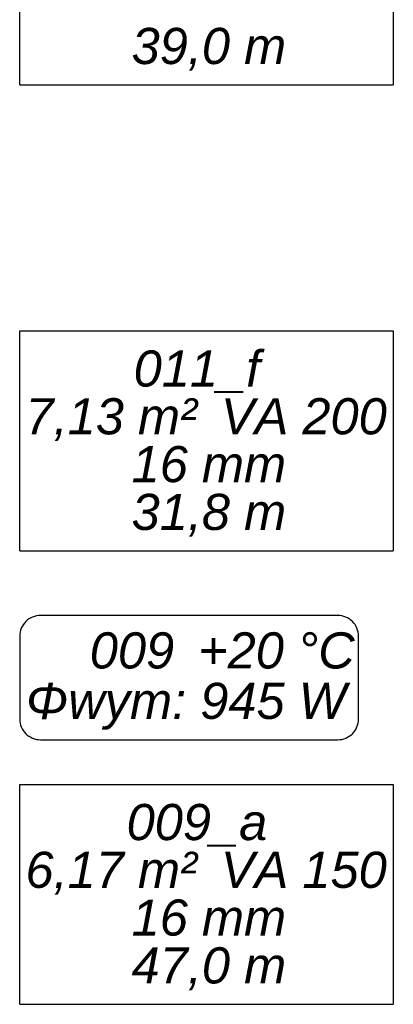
# Model space of a CAD drawing. Header units: millimetres. Extents: x 206445 to 335272, y 14092 to 100072.
# Tile 37 of 38: x 327475 to 329035, y 51194 to 55313. Entities that reach past the tile are written whole.
import ezdxf
from ezdxf.lldxf.tags import DXFTag

# ---------------------------------------------------------------- set-up
doc = ezdxf.new("R2010")
doc.units = ezdxf.units.MM
doc.layers.add('IS_Ogrzewanie_płaszczyznowe_-_opis', color=7, linetype='SOLID', true_color=0x008000)
doc.layers.add('IS_Text_Konstrukcji', color=7, linetype='Continuous')
doc.styles.get("Standard").update_dxf_attribs({"font": 'arial.ttf'})
tags = doc.linetypes.add('SOLID', pattern=[10, 10, 0]).pattern_tags.tags
tags[6:7] = [DXFTag(74, 4), DXFTag(75, 0), DXFTag(340, '0'), DXFTag(46, 0.0), DXFTag(50, 0.0), DXFTag(44, 0.0), DXFTag(45, 0.0)]
tags[4:5] = [DXFTag(74, 4), DXFTag(75, 0), DXFTag(340, '0'), DXFTag(46, 0.0), DXFTag(50, 0.0), DXFTag(44, 0.0), DXFTag(45, 0.0)]

msp = doc.modelspace()

# ---------------------------------------------------------------- linework, layer by layer
at = {"layer": 'IS_Ogrzewanie_płaszczyznowe_-_opis'}
for p, q in [((327475.5, 55039.9), (327475.5, 55959.9)), ((329035.5, 55959.9), (329035.5, 55039.9)), ((327475.5, 55039.9), (329035.5, 55039.9)), ((327475.5, 53090.9), (327475.5, 54010.9)), ((327475.5, 54010.9), (329035.5, 54010.9)), ((329035.5, 54010.9), (329035.5, 53090.9)), ((327475.5, 53090.9), (329035.5, 53090.9)), ((327475.5, 51194), (327475.5, 52114)), ((327475.5, 52114), (329035.5, 52114)), ((329035.5, 52114), (329035.5, 51194)), ((327475.5, 51194), (329035.5, 51194))]:
    msp.add_line(p, q, dxfattribs=at)
at = {"layer": 'IS_Text_Konstrukcji', "color": 18, "linetype": 'SOLID', "true_color": 0x000000}
msp.add_lwpolyline([(327562.1, 52300.6), (328803.8, 52300.6, 0.414214), (328890.5, 52387.3), (328890.5, 52734, 0.414214), (328803.8, 52820.6), (327562.1, 52820.6, 0.414214), (327475.5, 52734), (327475.5, 52387.3, 0.414214), (327562.1, 52300.6)], format="xyb", dxfattribs=at)

# ---------------------------------------------------------------- texts
at = {"layer": 'IS_Ogrzewanie_płaszczyznowe_-_opis', "char_height": 151.2}
for s, insert, attachment_point in [('\\fArial|b0|i1;39,0 m', (328265.5, 55278.3), 2), ('\\fArial|b0|i1;011_f', (328215.5, 53750.9), 8), ('\\fArial|b0|i1;7,13 m²', (328215.5, 53729.3), 3), ('\\fArial|b0|i1;VA 200', (328315.5, 53729.3), 1), ('\\fArial|b0|i1;16 mm', (328265.5, 53529.3), 2), ('\\fArial|b0|i1;31,8 m', (328265.5, 53329.3), 2), ('\\fArial|b0|i1;009_a', (328215.5, 51854), 8), ('\\fArial|b0|i1;6,17 m²', (328215.5, 51832.4), 3), ('\\fArial|b0|i1;VA 150', (328315.5, 51832.4), 1), ('\\fArial|b0|i1;16 mm', (328265.5, 51632.4), 2), ('\\fArial|b0|i1;47,0 m', (328265.5, 51432.4), 2)]:
    msp.add_mtext(s, dxfattribs=dict(at, insert=insert, attachment_point=attachment_point))
at = {"layer": 'IS_Text_Konstrukcji', "color": 18, "linetype": 'SOLID', "true_color": 0x000000, "char_height": 151.2}
for s, insert, attachment_point in [('\\fArial|b0|i1;009', (328120.5, 52596.6), 9), ('\\fArial|b0|i1;+20 °C', (328220.5, 52596.6), 7), ('\\fArial|b0|i1;Φwym: 945 W', (328170.5, 52539), 2)]:
    msp.add_mtext(s, dxfattribs=dict(at, insert=insert, attachment_point=attachment_point))

doc.saveas('drawing.dxf')
